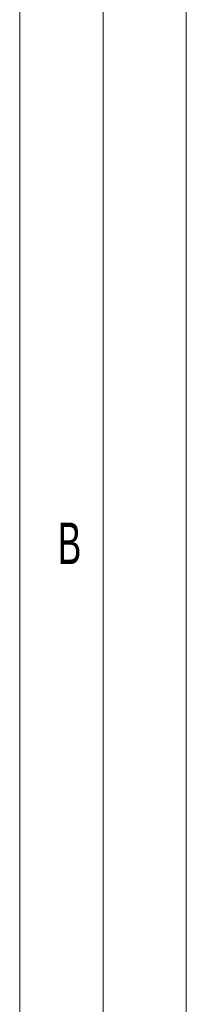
# Model space of a CAD drawing. Header units: millimetres. Extents: x 0 to 594, y 0 to 420.
# Tile 43 of 49: x 584 to 594, y 82 to 141. Entities that reach past the tile are written whole.
import ezdxf

# ---------------------------------------------------------------- set-up
doc = ezdxf.new("R2010")
doc.units = ezdxf.units.MM
doc.styles.add('SLDTEXTSTYLE1', font='TXT', dxfattribs={"width": 0.638186})

msp = doc.modelspace()

# ---------------------------------------------------------------- linework, layer by layer
at = {"color": 133, "linetype": 'Continuous', "lineweight": 0, "true_color": 0x71e1e1}
for p, q in [((594, 420.00007), (594, 0)), ((589, 415.00007), (589, 60.25)), ((584, 410.00007), (584, 60.25)), ((589, 292), (589, 5)), ((589, 108.25), (589, 84.25))]:
    msp.add_line(p, q, dxfattribs=at)

# ---------------------------------------------------------------- texts
at = {"color": 254, "linetype": 'Continuous', "lineweight": 0, "true_color": 0xe8e8e8, "insert": (586.98839, 111.23474), "char_height": 2.50001, "attachment_point": 2, "style": 'SLDTEXTSTYLE1'}
msp.add_mtext('B', dxfattribs=at)

doc.saveas('drawing.dxf')
